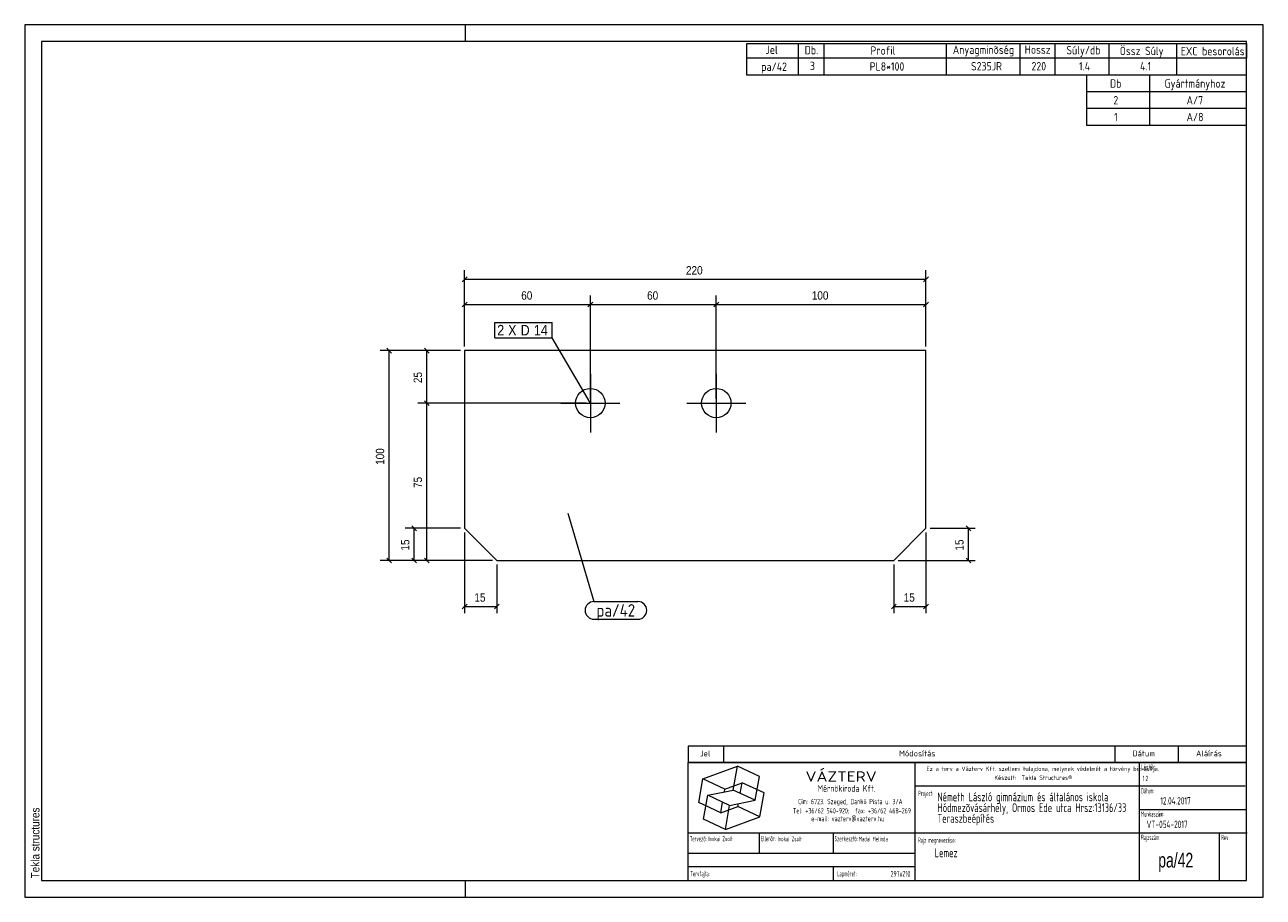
# Model space of a CAD drawing. Header units: millimetres. Extents: x 1 to 296, y 1 to 209.
import ezdxf

# ---------------------------------------------------------------- set-up
doc = ezdxf.new("R2010")
doc.units = ezdxf.units.MM
doc.linetypes.add('XKITLINE00', pattern=[0])
for name, color, linetype, lineweight in [('Bemassung', 1, 'Continuous', 0), ('Schrauben', 7, 'Continuous', 0), ('Schraubenbezeichnung', 5, 'Continuous', 0), ('Teil', 7, 'Continuous', 0), ('Text', 5, 'Continuous', 0), ('Ueberschrift', 7, 'Continuous', 0), ('Zeichnungsrahmen', 3, 'Continuous', 0)]:
    doc.layers.add(name, color=color, linetype=linetype, lineweight=lineweight)
doc.styles.add('ARIAL', font='ARIAL.TTF')
doc.styles.add('ISOCPEUR', font='ISOCPEUR.TTF')
doc.styles.add('ISOCPEUR_BOLD', font='ARIAL.TTF')
doc.styles.add('ISOCPUER', font='ARIAL.TTF')

msp = doc.modelspace()

# ---------------------------------------------------------------- linework, layer by layer
at = {"layer": 'Bemassung', "linetype": 'XKITLINE00', "lineweight": 0}
for p, q in [((105.77, 132.31), (105.77, 150.46)), ((215.67, 132.31), (215.67, 150.46)), ((106.34, 148.87), (105.21, 147.74)), ((105.77, 148.31), (215.67, 148.31)), ((216.24, 148.87), (215.11, 147.74)), ((106.34, 142.87), (105.21, 141.74)), ((105.77, 132.31), (105.77, 144.46)), ((105.77, 142.31), (135.72, 142.31)), ((136.29, 142.87), (135.16, 141.74)), ((136.29, 142.87), (135.16, 141.74)), ((135.72, 119.81), (135.72, 144.46)), ((135.72, 119.81), (135.72, 144.46)), ((135.72, 142.31), (165.72, 142.31)), ((166.29, 142.87), (165.16, 141.74)), ((166.29, 142.87), (165.16, 141.74)), ((165.72, 119.81), (165.72, 144.46)), ((165.72, 119.81), (165.72, 144.46)), ((165.72, 142.31), (215.67, 142.31)), ((216.24, 142.87), (215.11, 141.74)), ((215.67, 132.31), (215.67, 144.46)), ((104.77, 131.31), (85.62, 131.31)), ((87.21, 131.87), (88.34, 130.74)), ((87.77, 81.31), (87.77, 131.31)), ((104.77, 131.31), (94.62, 131.31)), ((96.21, 131.87), (97.34, 130.74)), ((96.77, 118.81), (96.77, 131.31)), ((134.72, 118.81), (94.62, 118.81)), ((134.72, 118.81), (94.62, 118.81)), ((96.21, 119.37), (97.34, 118.24)), ((96.21, 119.37), (97.34, 118.24)), ((96.77, 81.31), (96.77, 118.81)), ((104.77, 88.96), (91.62, 88.96)), ((93.21, 89.52), (94.34, 88.39)), ((93.77, 81.31), (93.77, 88.96)), ((216.67, 88.96), (227.37, 88.96)), ((225.21, 89.52), (226.34, 88.39)), ((225.77, 81.31), (225.77, 88.96)), ((105.77, 87.96), (105.77, 68.71)), ((215.67, 87.96), (215.67, 68.71)), ((112.42, 81.31), (85.62, 81.31)), ((87.21, 81.87), (88.34, 80.74)), ((112.42, 81.31), (91.62, 81.31)), ((93.21, 81.87), (94.34, 80.74)), ((112.42, 81.31), (94.62, 81.31)), ((96.21, 81.87), (97.34, 80.74)), ((113.42, 80.31), (113.42, 68.71)), ((208.02, 80.31), (208.02, 68.71)), ((209.02, 81.31), (227.37, 81.31)), ((225.21, 81.87), (226.34, 80.74)), ((106.34, 70.87), (105.21, 69.74)), ((113.99, 70.87), (112.86, 69.74)), ((208.59, 70.87), (207.46, 69.74)), ((216.24, 70.87), (215.11, 69.74)), ((105.77, 70.31), (113.42, 70.31)), ((208.02, 70.31), (215.67, 70.31))]:
    msp.add_line(p, q, dxfattribs=at)
at = {"layer": 'Bemassung'}
for p in [(105.77, 148.31), (215.67, 148.31), (105.77, 142.31), (135.72, 142.31), (135.72, 142.31), (165.72, 142.31), (165.72, 142.31), (215.67, 142.31), (87.77, 131.31), (96.77, 131.31), (96.77, 118.81), (96.77, 118.81), (93.77, 88.96), (225.77, 88.96), (87.77, 81.31), (93.77, 81.31), (96.77, 81.31), (225.77, 81.31), (105.77, 70.31), (113.42, 70.31), (208.02, 70.31), (215.67, 70.31)]:
    msp.add_point(p, dxfattribs=at)
at = {"layer": 'Schrauben', "linetype": 'XKITLINE00', "lineweight": 0}
for p, q in [((135.72, 125.81), (135.72, 111.81)), ((165.72, 125.81), (165.72, 111.81)), ((128.72, 118.81), (142.72, 118.81)), ((158.72, 118.81), (172.72, 118.81))]:
    msp.add_line(p, q, dxfattribs=at)
for centre in [(135.72, 118.81), (165.72, 118.81)]:
    msp.add_circle(centre, 3.5, dxfattribs=at)
at = {"layer": 'Schraubenbezeichnung', "linetype": 'XKITLINE00', "lineweight": 0}
for p, q in [((112.94, 138.04), (126.59, 138.04)), ((112.94, 134.34), (112.94, 138.04)), ((126.59, 134.34), (126.59, 138.04)), ((112.94, 134.34), (126.59, 134.34)), ((135.72, 118.81), (126.59, 134.34))]:
    msp.add_line(p, q, dxfattribs=at)
at = {"layer": 'Teil', "linetype": 'XKITLINE00', "lineweight": 0}
for p, q in [((215.67, 131.31), (105.77, 131.31)), ((105.77, 131.31), (105.77, 88.96)), ((215.67, 88.96), (215.67, 131.31)), ((105.77, 88.96), (113.42, 81.31)), ((208.02, 81.31), (215.67, 88.96)), ((113.42, 81.31), (208.02, 81.31))]:
    msp.add_line(p, q, dxfattribs=at)
at = {"layer": 'Text', "linetype": 'XKITLINE00', "lineweight": 0}
for p, q in [((130.36, 92.57), (136.58, 71.49)), ((136.58, 71.49), (147.06, 71.49)), ((136.58, 67.29), (147.06, 67.29))]:
    msp.add_line(p, q, dxfattribs=at)
for centre, start, end in [((136.58, 69.39), 90, 270), ((147.06, 69.39), 270, 90)]:
    msp.add_arc(centre, 2.1, start, end, dxfattribs=at)
at = {"layer": 'Ueberschrift', "linetype": 'XKITLINE00', "lineweight": 0}
for p, q in [((173, 204.54), (292, 204.54)), ((173, 201.04), (173, 204.54)), ((185.3, 201.04), (185.3, 204.54)), ((191.44, 201.04), (191.44, 204.54)), ((220.54, 201.04), (220.54, 204.54)), ((238.09, 201.05), (238.09, 204.55)), ((246.43, 201.04), (246.43, 204.54)), ((259.28, 201.04), (259.28, 204.54)), ((275.4, 201.02), (275.4, 204.52)), ((292, 204.54), (292, 201.04)), ((292, 201.04), (173, 201.04)), ((173, 197), (173, 201)), ((185.3, 197), (185.3, 201)), ((191.44, 197), (191.44, 201)), ((220.54, 197), (220.54, 201)), ((238.09, 197), (238.09, 201)), ((246.43, 197), (246.43, 201)), ((259.28, 197), (259.28, 201)), ((275.41, 197), (275.41, 201)), ((292, 197), (173, 197)), ((254, 193), (254, 197)), ((269, 193), (269, 197)), ((292, 193), (254, 193)), ((254, 189), (254, 193)), ((269, 189), (269, 193)), ((292, 189), (254, 189)), ((254, 185), (254, 189)), ((269, 185), (269, 189)), ((292, 185), (254, 185)), ((159, 37.07), (292, 37.07)), ((159, 37), (159, 33.14)), ((167.4, 37), (167.4, 33.14)), ((260.64, 37.07), (260.64, 33.21)), ((275.76, 37.07), (275.76, 33.21)), ((159, 33.22), (292, 33.22)), ((159, 33.14), (292, 33.14)), ((159, 5), (159, 33.14)), ((213.11, 5), (213.11, 33.14)), ((266.49, 5), (266.49, 33.14)), ((162.55, 29.24), (170.77, 32.23)), ((169.77, 26.55), (170.77, 32.23)), ((176, 29.79), (170.77, 32.23)), ((175, 24.11), (176, 29.79)), ((161.54, 23.55), (162.55, 29.24)), ((167.78, 26.8), (162.55, 29.24)), ((167.66, 26.12), (167.78, 26.8)), ((167.78, 26.8), (171.89, 28.3)), ((171.44, 25.76), (171.89, 28.3)), ((177.12, 25.86), (171.89, 28.3)), ((213.11, 27.54), (291.69, 27.54)), ((162.67, 19.62), (163.67, 25.3)), ((163.67, 25.3), (169.77, 26.55)), ((168.9, 22.86), (163.67, 25.3)), ((166.78, 21.11), (167.22, 23.65)), ((168.9, 22.86), (175, 24.11)), ((175, 24.11), (169.77, 26.55)), ((176.12, 20.17), (177.12, 25.86)), ((166.78, 21.11), (161.54, 23.55)), ((166.78, 21.11), (170.89, 22.61)), ((167.9, 17.18), (168.9, 22.86)), ((170.89, 22.61), (171.01, 23.29)), ((176.12, 20.17), (170.89, 22.61)), ((266.49, 21.94), (292, 21.94)), ((167.9, 17.18), (162.67, 19.62)), ((167.9, 17.18), (176.12, 20.17)), ((159, 16.34), (292.21, 16.34)), ((175.99, 11.48), (175.99, 16.39)), ((193.55, 16.39), (193.55, 11.49)), ((285.52, 16.28), (285.52, 5)), ((159.07, 11.49), (213.14, 11.49)), ((159.04, 8.34), (213.11, 8.34)), ((193.55, 8.31), (193.55, 5.13))]:
    msp.add_line(p, q, dxfattribs=at)
at = {"layer": 'Zeichnungsrahmen', "linetype": 'XKITLINE00', "lineweight": 0}
for p, q in [((296, 209), (1, 209)), ((1, 209), (1, 1)), ((106, 205), (106, 209)), ((296, 1), (296, 209)), ((292, 205), (5, 205)), ((5, 205), (5, 5)), ((292, 5), (292, 205)), ((5, 5), (292, 5)), ((106, 1), (106, 5)), ((1, 1), (296, 1))]:
    msp.add_line(p, q, dxfattribs=at)

# ---------------------------------------------------------------- texts
at = {"layer": 'Bemassung', "style": 'ISOCPUER', "width": 0.85}
for s, p in [('220', (158.5, 149.46)), ('60', (119.26, 143.46)), ('60', (149.24, 143.46)), ('100', (188.47, 143.46)), ('15', (108.11, 71.46)), ('15', (210.36, 71.46))]:
    msp.add_text(s, height=2, dxfattribs=at).set_placement(p)
for s, p in [('25', (95.62, 123.57)), ('100', (86.62, 104.08)), ('75', (95.62, 98.57)), ('15', (92.62, 83.65)), ('15', (224.62, 83.65))]:
    msp.add_text(s, height=2, rotation=90.0002, dxfattribs=at).set_placement(p)
at = {"layer": 'Schraubenbezeichnung', "style": 'ARIAL', "width": 0.85}
for s, p in [('2', (113.54, 134.94)), ('X', (116.15, 134.94)), ('D', (119.12, 134.94)), ('14', (122.28, 134.94))]:
    msp.add_text(s, height=2.5, dxfattribs=at).set_placement(p)
at = {"layer": 'Text', "style": 'ISOCPEUR', "width": 0.85}
msp.add_text('pa/42', height=3, dxfattribs=at).set_placement((137.18, 67.89))
at = {"layer": 'Ueberschrift'}
for s, height, style, width, p in [('Jel', 2, 'ISOCPEUR', 0.85, (177.44, 202.04)), ('Db.', 2, 'ISOCPEUR', 0.85, (186.78, 201.95)), ('Profil', 2, 'ISOCPEUR', 0.85, (202.44, 201.86)), ('Anyagminõség', 2, 'ISOCPEUR', 0.85, (222.06, 202.04)), ('Hossz', 2, 'ISOCPEUR', 0.85, (239.18, 202.08)), ('Súly/db', 2, 'ISOCPEUR', 0.85, (249.11, 201.94)), ('Össz Súly', 2, 'ISOCPEUR', 0.85, (261.83, 201.76)), ('EXC besorolás', 2, 'ISOCPEUR', 0.85, (276.36, 201.71)), ('pa/42', 2, 'ISOCPEUR', 0.85, (176.42, 198)), ('3', 2, 'ISOCPEUR', 0.85, (188.02, 198.19)), ('PL8*100', 2, 'ISOCPEUR', 0.85, (202.26, 198.05)), ('S235JR', 2, 'ISOCPEUR', 0.85, (226.39, 198.11)), ('220', 2, 'ISOCPEUR', 0.85, (240.8, 198.11)), ('1.4', 2, 'ISOCPEUR', 0.85, (252.12, 198.12)), ('4.1', 2, 'ISOCPEUR', 0.85, (266.67, 198.12)), ('Db', 2, 'ISOCPEUR', 0.85, (259.5, 194)), ('Gyártmányhoz', 2, 'ISOCPEUR', 0.85, (272.5, 194)), ('2', 2, 'ISOCPEUR', 0.85, (260.3, 190)), ('A/7', 2, 'ISOCPEUR', 0.85, (277.74, 190)), ('1', 2, 'ISOCPEUR', 0.85, (260.48, 186)), ('A/8', 2, 'ISOCPEUR', 0.85, (277.74, 186)), ('Jel', 1.4, 'ISOCPEUR', 0.85, (161.84, 34.58)), ('Módosítás', 1.4, 'ISOCPEUR', 0.85, (209.25, 34.58)), ('Dátum', 1.4, 'ISOCPEUR', 0.85, (264.86, 34.58)), ('Aláírás', 1.4, 'ISOCPEUR', 0.85, (280, 34.58)), ('Lépték:', 1.26, 'ISOCPEUR', 0.51, (266.96, 31.43)), ('VÁZTERV', 2.45, 'ISOCPEUR', 1.19, (186.96, 28.56)), ('Ez a terv a Vázterv Kft. szellemi tulajdona, melynek védelmét a törvény biztosítja.', 1.05, 'ISOCPEUR', 0.838832, (215.8, 31.11)), ('Készült:  Tekla Structures®', 1.05, 'ISOCPEUR', 0.838832, (231.96, 28.98)), ('1:2', 1.26, 'ISOCPEUR', 0.595, (267.27, 28.7)), ('Mérnökiroda Kft.', 1.61, 'ISOCPEUR', 0.68, (189.86, 26.15)), ('Dátum:', 1.26, 'ISOCPEUR', 0.51, (266.91, 25.76)), ('Cím: 6723. Szeged, Dankó Pista u. 3/A', 1.26, 'ISOCPEUR', 0.68, (185.24, 23.18)), ('Project:', 1.26, 'ISOCPEUR', 0.51, (213.81, 25.12)), ('Németh László gimnázium és általános iskola', 2.1, 'ISOCPEUR', 0.595, (218.39, 23.87)), ('Hódmezõvásárhely, Ormos Ede utca Hrsz:13136/33', 2.1, 'ISOCPEUR', 0.595, (218.4, 21.31)), ('12.04.2017', 1.75, 'ISOCPEUR', 0.595, (271.48, 23.11)), ('Tel: +36/62 540-920;  fax: +36/62 468-269', 1.26, 'ISOCPEUR', 0.68, (183.98, 20.99)), ('Teraszbeépítés', 2.1, 'ISOCPEUR', 0.595, (218.4, 18.75)), ('Munkaszám:', 1.26, 'ISOCPEUR', 0.51, (266.87, 20.23)), ('e-mail: vazterv@vazterv.hu', 1.26, 'ISOCPEUR', 0.68, (188.32, 19.12)), ('VT-054-2017', 1.75, 'ISOCPEUR', 0.595, (268.23, 17.51)), ('Tervezõ:', 1.26, 'ISOCPEUR', 0.51, (159.4, 14.32)), ('Inokai Zsolt', 1.12, 'ISOCPEUR', 0.595, (163.85, 14.37)), ('Ellenõr:', 1.26, 'ISOCPEUR', 0.51, (176.35, 14.35)), ('Inokai Zsolt', 1.12, 'ISOCPEUR', 0.595, (180.32, 14.35)), ('Szerkesztõ:', 1.26, 'ISOCPEUR', 0.51, (193.9, 14.32)), ('Madai Melinda', 1.12, 'ISOCPEUR', 0.595, (199.65, 14.33)), ('Rajz megnevezése:', 1.26, 'ISOCPEUR', 0.51, (213.8, 13.98)), ('Rajzszám:', 1.26, 'ISOCPEUR', 0.51, (266.92, 14.65)), ('Rev:', 1.26, 'ISOCPEUR', 0.51, (285.98, 14.62)), ('Lemez', 2.1, 'ISOCPEUR', 0.595, (217.73, 10.54)), ('pa/42', 3.5, 'ISOCPEUR_BOLD', 0.68, (271, 8.1)), ('Tervfajta:', 1.26, 'ISOCPEUR', 0.51, (159.53, 5.99)), ('Lapméret:', 1.26, 'ISOCPEUR', 0.51, (194.51, 5.99)), ('297x210', 1.4, 'ISOCPEUR', 0.595, (207.25, 5.89))]:
    msp.add_text(s, height=height, dxfattribs=dict(at, style=style, width=width)).set_placement(p)
at = {"layer": 'Zeichnungsrahmen', "style": 'ARIAL', "width": 0.85}
msp.add_text('Tekla structures', height=2, rotation=90, dxfattribs=at).set_placement((4.5, 5.5))

doc.saveas('drawing.dxf')
